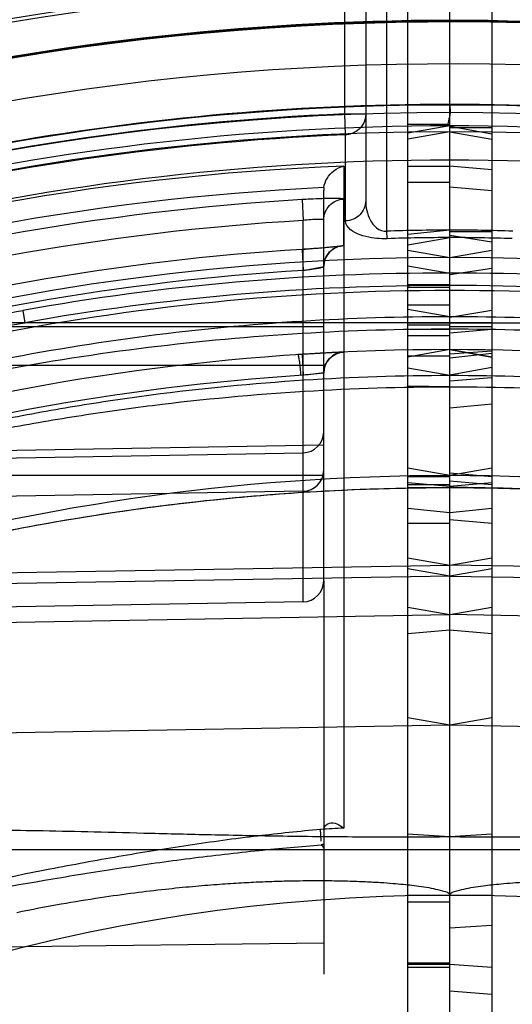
# Model space of a CAD drawing. Header units: millimetres. Extents: x 0 to 297, y 0 to 210.
# Tile 92 of 256: x 145.768 to 145.85, y 93.4756 to 93.6398. Entities that reach past the tile are written whole.
import ezdxf

# ---------------------------------------------------------------- set-up
doc = ezdxf.new("R2010")
doc.units = ezdxf.units.MM
doc.header["$LTSCALE"] = 16.335
doc.layers.get('0').update_dxf_attribs({"linetype": 'CONTINUOUS'})
for name, color, linetype in [('01_GLOBAL', 7, 'CONTINUOUS'), ('INTFCLR_1', 7, 'CONTINUOUS'), ('INTFCLR_144815', 7, 'CONTINUOUS'), ('INTFCLR_72935', 7, 'CONTINUOUS')]:
    doc.layers.add(name, color=color, linetype=linetype)

msp = doc.modelspace()

# ---------------------------------------------------------------- linework, layer by layer
at = {"color": 7, "linetype": 'Continuous'}
msp.add_circle((146.8548034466, 92.13446435), 2.66, dxfattribs=at)
at = {"color": 9, "linetype": 'Continuous'}
msp.add_arc((146.8548034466, 92.13446435), 2.6259090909, 92.9674534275, 177.0325465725, dxfattribs=at)
at = {"layer": '01_GLOBAL', "color": 7, "linetype": 'Continuous'}
msp.add_circle((146.8548034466, 92.13446435), 2.695, dxfattribs=at)
at = {"layer": 'INTFCLR_1', "color": 6, "linetype": 'Continuous'}
for p, q in [((145.8326077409, 92.6392724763), (145.8326077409, 93.828047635)), ((145.8396077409, 93.32634654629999), (145.8396077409, 93.8286600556)), ((145.8396077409, 93.622064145), (145.8326077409, 93.6208298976)), ((145.8396077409, 93.62107590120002), (145.8326077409, 93.61984395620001)), ((145.8326077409, 93.6013379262), (145.8396077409, 93.6001027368)), ((145.8396077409, 93.5637460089), (145.8326077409, 93.5649811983))]:
    msp.add_line(p, q, dxfattribs=at)
at = {"layer": 'INTFCLR_1', "color": 9, "linetype": 'Continuous'}
for p, q in [((145.8326077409, 93.6255640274), (145.8396077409, 93.6255640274)), ((145.8396077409, 93.6223051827), (145.8326077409, 93.6223051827)), ((145.8326077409, 93.6153217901), (145.8396077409, 93.6153217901)), ((145.8396077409, 93.61261530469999), (145.8326077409, 93.61261530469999)), ((145.8396077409, 93.6046816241), (145.8326077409, 93.6039410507)), ((145.8326077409, 93.6022557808), (145.8396077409, 93.6034357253)), ((145.8326077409, 93.5987392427), (145.8396077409, 93.5975158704)), ((145.8396077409, 93.59554105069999), (145.8326077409, 93.59554105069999)), ((145.8396077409, 93.5954343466), (145.8326077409, 93.5954344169)), ((145.8326077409, 93.5951927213), (145.8396077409, 93.5951927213)), ((145.8396077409, 93.59216958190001), (145.8326077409, 93.59216958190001)), ((145.8396077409, 93.5902288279), (145.8326077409, 93.59146221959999)), ((145.8326077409, 93.58924115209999), (145.976882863, 93.58924115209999)), ((145.8326077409, 93.5888721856), (145.8396077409, 93.5888721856)), ((145.8326077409, 93.588165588), (145.8396077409, 93.588152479)), ((145.8396077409, 93.5870337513), (145.8326077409, 93.5870337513)), ((145.8396077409, 93.5847464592), (145.8326077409, 93.58351217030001)), ((145.8326077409, 93.58374464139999), (145.8396077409, 93.58374464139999)), ((145.8326077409, 93.581708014), (145.8396077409, 93.5804746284)), ((145.8396077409, 93.5785584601), (145.8326077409, 93.5786656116)), ((145.8396077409, 93.5637464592), (145.8326077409, 93.564980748)), ((145.8326077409, 93.5636154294), (145.8396077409, 93.5636154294)), ((145.8396077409, 93.56189974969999), (145.8326077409, 93.56251217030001)), ((145.8396077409, 93.56220851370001), (145.8326077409, 93.56220851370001)), ((145.8326077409, 93.561806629), (145.8396077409, 93.5617472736)), ((145.8326077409, 93.5583071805), (145.8396077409, 93.5575792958)), ((145.8326077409, 93.5557899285), (145.8396077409, 93.5557899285)), ((145.8326077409, 93.55002724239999), (145.8396077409, 93.54882926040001)), ((145.8396077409, 93.5469853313), (145.8326077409, 93.54821872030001)), ((146.0237571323, 93.54570947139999), (145.8396077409, 93.54882926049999)), ((145.8396077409, 93.5469853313), (146.0205980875, 93.5438284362)), ((145.8326077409, 93.5418001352), (145.8396077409, 93.54056674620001)), ((146.0189479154, 93.537438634), (145.8396077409, 93.54056674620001)), ((145.8396077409, 93.5379565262), (145.8326077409, 93.5373441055)), ((145.8396077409, 93.5221098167), (145.8326077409, 93.52334410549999)), ((146.0141199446, 93.5190636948), (145.8396077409, 93.5221098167)), ((145.8326077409, 93.50141005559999), (146.0230607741, 93.50141005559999)), ((145.8326077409, 93.4937464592), (145.8396077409, 93.4937464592)), ((145.8326077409, 93.49264223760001), (145.8396077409, 93.49264223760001)), ((145.8396077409, 93.4824229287), (145.8326077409, 93.4824229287)), ((145.8326077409, 93.48228555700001), (145.8396077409, 93.48228555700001)), ((145.8396077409, 93.4817293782), (145.8326077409, 93.4817293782))]:
    msp.add_line(p, q, dxfattribs=at)
at = {"layer": 'INTFCLR_1', "color": 6, "linetype": 'Continuous'}
for centre, radius, start, end in [((145.8396077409, 93.1986600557), 0.4269039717, 62.6696856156, 90.00000000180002), ((145.8396077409, 93.1986600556), 0.4234040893, 62.4245665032, 90), ((145.8396077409, 93.1986600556), 0.4224162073, 270, 90.00000002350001), ((145.8396081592, 93.29192430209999), 0.3115114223, 88.08430533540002, 90.0000769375), ((145.8396077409, 93.1986600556), 0.4014439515, 270, 90.00000002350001), ((145.7637822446, 92.39564674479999), 1.1104290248, 86.0845186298, 86.4464731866)]:
    msp.add_arc(centre, radius, start, end, dxfattribs=at)
at = {"layer": 'INTFCLR_1', "color": 9, "linetype": 'Continuous'}
for centre, radius, start, end in [((145.8396092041, 93.2906574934), 0.314024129, 88.08411549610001, 90.00026696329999), ((145.8405389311, 93.1987678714), 0.3987490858, 79.8611195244, 90.13380172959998), ((145.8405717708, 93.19877929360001), 0.3966562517, 79.8609639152, 90.1392513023), ((145.8396077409, 93.1986600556), 0.3860864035, 61.9120625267, 89.9999999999), ((145.8396077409, 93.1986600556), 0.3650864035, 56.81755615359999, 90), ((145.8396077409, 93.1986600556), 0.2950858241, 22.4933176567, 89.9999999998)]:
    msp.add_arc(centre, radius, start, end, dxfattribs=at)
at = {"layer": 'INTFCLR_1', "color": 6, "linetype": 'Continuous'}
for points, knots in [([(145.8396077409, 93.6255640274), (145.8396077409, 93.6249909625), (145.8398899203, 93.6241605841), (145.8390231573, 93.62196094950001), (145.8396077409, 93.6220640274)], [0, 0, 0, 0, 0.4911984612, 1, 1, 1, 1]), ([(145.9223188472, 93.5046213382), (145.9197864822, 93.50463017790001), (145.9146939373, 93.5046051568), (145.9067281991, 93.5044776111), (145.8980970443, 93.504279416), (145.8884498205, 93.5040308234), (145.8776370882, 93.5037661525), (145.8656383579, 93.5035447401), (145.8528072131, 93.5034318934), (145.8440154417, 93.5034518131), (145.8396077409, 93.5034839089)], [0, 0, 0, 0, 0.09183865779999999, 0.1846797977, 0.2889176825, 0.4049349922, 0.5346599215, 0.6811662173, 0.8401472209, 1, 1, 1, 1]), ([(145.8396077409, 93.4937464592), (145.8396009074, 93.4942206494), (145.8410003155, 93.4945438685), (145.8422948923, 93.49490821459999), (145.8439486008, 93.4951773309), (145.8454793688, 93.49538818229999), (145.8470438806, 93.49556372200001), (145.848712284, 93.4957213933), (145.8507151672, 93.4958748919), (145.8526218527, 93.4959874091), (145.8543667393, 93.4960678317), (145.8558665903, 93.49612315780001), (145.8575140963, 93.4961683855), (145.8593253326, 93.496200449), (145.8613183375, 93.49621554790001), (145.863514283, 93.4962089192), (145.8659373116, 93.4961745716), (145.8686151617, 93.49610495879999), (145.8715802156, 93.4959905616), (145.8748700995, 93.49581927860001), (145.8785292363, 93.4955755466), (145.8826103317, 93.4952392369), (145.8871769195, 93.4947839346), (145.8923053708, 93.4941751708), (145.8980887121, 93.4933653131), (145.9046439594, 93.49229694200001), (145.9092678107, 93.491405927), (145.9117306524, 93.4909100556)], [0, 0, 0, 0, 0.0195365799, 0.0409326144, 0.0632864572, 0.08617899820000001, 0.1052165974, 0.1279894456, 0.1552589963, 0.1879480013, 0.2066737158, 0.2272153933, 0.249776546, 0.2745682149, 0.3018408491, 0.3318804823, 0.3650301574, 0.4016668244, 0.442230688, 0.4872647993, 0.5373747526, 0.5932993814, 0.6559503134, 0.7264208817, 0.8060379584, 0.8965057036, 1, 1, 1, 1])]:
    msp.add_open_spline(points, degree=3, knots=knots, dxfattribs=at)
at = {"layer": 'INTFCLR_1', "color": 9, "linetype": 'Continuous'}
for points, knots in [([(146.021540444, 93.5435863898), (146.0215659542, 93.5436860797), (146.0211585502, 93.54394478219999), (146.0206455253, 93.544380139), (146.0195705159, 93.5450366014), (146.0185211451, 93.54568097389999), (146.0175037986, 93.54627528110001), (146.0163207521, 93.5469555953), (146.0139744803, 93.5482682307), (146.0111128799, 93.54979911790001), (146.008047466, 93.5513797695), (146.0046966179, 93.5530646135), (146.0003115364, 93.5551882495), (145.9948655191, 93.5577000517), (145.9873084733, 93.5610177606), (145.9775665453, 93.5649810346), (145.967588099, 93.5686337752), (145.959435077, 93.57137723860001), (145.9511704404, 93.5739978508), (145.9428233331, 93.57640617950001), (145.9344067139, 93.5786002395), (145.9259572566, 93.5806482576), (145.9111517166, 93.5838375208), (145.8898568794, 93.5873080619), (145.86455856, 93.58971974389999), (145.8477839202, 93.5902342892), (145.8396077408, 93.5902288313)], [0, 0, 0, 0, 0.0016246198, 0.0057382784, 0.0122045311, 0.0206242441, 0.0254881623, 0.0307532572, 0.0421856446, 0.06792157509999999, 0.0819920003, 0.0966359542, 0.1271351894, 0.1589098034, 0.1913167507, 0.2574313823, 0.3249183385, 0.3590434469, 0.3932372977, 0.4617975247, 0.4961704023, 0.5305546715, 0.5990535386, 0.7352415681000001, 0.8709143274, 1, 1, 1, 1]), ([(146.0205980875, 93.5438284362), (146.0206240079, 93.54392468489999), (146.0202144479, 93.54417098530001), (146.0197095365, 93.5445850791), (146.0186382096, 93.5452098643), (146.0175959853, 93.54582299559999), (146.0165842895, 93.5463885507), (146.015407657, 93.54703612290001), (146.0130734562, 93.5482857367), (146.0102275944, 93.5497423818), (146.0071793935, 93.5512460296), (146.0038461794, 93.5528492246), (145.9994841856, 93.5548696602), (145.9940676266, 93.55725866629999), (145.9865493, 93.5604145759), (145.9768575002, 93.5641833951), (145.9669353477, 93.5676540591), (145.9588280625, 93.57026032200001), (145.9506061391, 93.5727505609), (145.9423040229, 93.57503787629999), (145.9339342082, 93.5771208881), (145.9255287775, 93.5790655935), (145.91079694, 93.5820937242), (145.8896146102, 93.5853854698), (145.8644446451, 93.58767163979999), (145.8477519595, 93.5881583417), (145.8396077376, 93.58815248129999)], [0, 0, 0, 0, 0.001587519, 0.005652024, 0.0120574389, 0.0204079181, 0.0252346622, 0.0304611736, 0.041814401, 0.0673892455, 0.0813795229, 0.09594515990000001, 0.1262963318, 0.1579363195, 0.1902248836, 0.2561524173, 0.3235168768, 0.3576041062, 0.3917751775, 0.460332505, 0.4947236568, 0.5291384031, 0.5977314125, 0.7342178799, 0.8702910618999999, 1, 1, 1, 1]), ([(145.8396077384, 93.5804746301), (145.8477600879, 93.5804692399), (145.8644551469, 93.579924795), (145.8895806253, 93.5774581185), (145.9106671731, 93.5739638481), (145.9273933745, 93.5703380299), (145.9377966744, 93.5677243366), (145.9460699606, 93.5654306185), (145.9542623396, 93.56301682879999), (145.9643452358, 93.55978358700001), (145.9761982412, 93.5555757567), (145.985840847, 93.5518289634), (145.9933249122, 93.5487425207), (145.9986882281, 93.54645155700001), (146.0030011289, 93.54455249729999), (146.0063100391, 93.54306882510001), (146.0093417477, 93.54169661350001), (146.012180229, 93.5403987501), (146.0145259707, 93.5393309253), (146.0157099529, 93.5387976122), (146.0167305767, 93.5383422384), (146.0177800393, 93.53788695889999), (146.0188934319, 93.53741972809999), (146.0194086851, 93.5372627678), (146.0198768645, 93.5371120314), (146.0198976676, 93.53719266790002)], [0, 0, 0, 0, 0.1307897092, 0.2677697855, 0.4047495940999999, 0.4734241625, 0.5423054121, 0.5768037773, 0.611155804, 0.6793183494, 0.7466483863, 0.8129134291, 0.8452601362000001, 0.876523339, 0.9064770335, 0.9208618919, 0.9347014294, 0.959863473, 0.9709448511, 0.9760316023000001, 0.9807221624, 0.9887877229, 0.9948915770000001, 0.9986639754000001, 1, 1, 1, 1]), ([(145.8396077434, 93.5785584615), (145.8477271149, 93.57855347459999), (145.8643382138, 93.5780373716), (145.8893329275, 93.5756977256), (145.9103054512, 93.5723826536), (145.9269436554, 93.56894024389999), (145.9372912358, 93.566458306), (145.9455204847, 93.5642796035), (145.9536663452, 93.5619873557), (145.963691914, 93.558916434), (145.9754800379, 93.5549179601), (145.9850719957, 93.5513559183), (145.9925168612, 93.5484210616), (145.9978511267, 93.546242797), (146.0021410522, 93.54443684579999), (146.0054323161, 93.5430258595), (146.0084476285, 93.5417209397), (146.0112710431, 93.54048661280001), (146.0136041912, 93.53947109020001), (146.0147818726, 93.5389640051), (146.0157970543, 93.5385307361), (146.0168420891, 93.53809884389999), (146.0179477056, 93.5376513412), (146.0184642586, 93.537508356), (146.0189261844, 93.5373586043), (146.0189479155, 93.537438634)], [0, 0, 0, 0, 0.131349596, 0.2686565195, 0.4058580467, 0.4745887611, 0.5434829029, 0.5779698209, 0.612297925, 0.6803743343, 0.7475662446, 0.8136422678, 0.8458776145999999, 0.8770217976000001, 0.9068518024, 0.9211743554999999, 0.9349525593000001, 0.9600013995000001, 0.9710336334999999, 0.9760984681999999, 0.9807694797, 0.9888041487, 0.994889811, 0.9986584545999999, 1, 1, 1, 1]), ([(146.0141199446, 93.5190636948), (146.0131143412, 93.5195909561), (146.0115936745, 93.52037930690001), (146.0094792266, 93.5214568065), (146.0070351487, 93.5226867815), (146.0043589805, 93.5240041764), (146.0014862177, 93.52538476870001), (145.9983225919, 93.52687848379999), (145.9950386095, 93.5283855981), (145.9916530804, 93.5298938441), (145.9881303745, 93.53143085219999), (145.9817859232, 93.534110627), (145.9724771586, 93.53778206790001), (145.9629406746, 93.5411898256), (145.9551338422, 93.5437641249), (145.9471978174, 93.54623556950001), (145.937163, 93.5490874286), (145.9249929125, 93.5521113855), (145.9086661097, 93.5555950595), (145.8881203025, 93.5589222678), (145.8637023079, 93.5612451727), (145.8475074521, 93.56174774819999), (145.8396077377, 93.561747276)], [0, 0, 0, 0, 0.0187784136, 0.0283277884, 0.0392482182, 0.0640293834, 0.0776580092, 0.09196060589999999, 0.1218891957, 0.1374137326, 0.153256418, 0.1854526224, 0.251312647, 0.3187201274, 0.3529062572, 0.3872583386, 0.456181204, 0.5254040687, 0.5946131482, 0.7322372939, 0.8693511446, 1, 1, 1, 1]), ([(145.8396077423, 93.5617472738), (145.8449635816, 93.5617431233), (145.8559204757, 93.56151832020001), (145.8724326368, 93.5604554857), (145.8891064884, 93.5586416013), (145.9056736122, 93.5560980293), (145.9221308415, 93.5528166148), (145.9343713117, 93.5498133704), (145.9424756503, 93.5475668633), (145.9478450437, 93.54601714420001), (145.9544888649, 93.543984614), (145.9623566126, 93.5413848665), (145.9675430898, 93.5395485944), (145.9701091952, 93.5385927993)], [0, 0, 0, 0, 0.1206088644, 0.2467093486, 0.3724880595, 0.4981837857, 0.6240325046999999, 0.7502704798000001, 0.7818918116, 0.8134145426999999, 0.8761180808, 0.9383352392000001, 1, 1, 1, 1])]:
    msp.add_open_spline(points, degree=3, knots=knots, dxfattribs=at)
at = {"layer": 'INTFCLR_144815', "color": 6, "linetype": 'Continuous'}
for radius in [0.4466793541, 0.4256665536]:
    msp.add_circle((145.8396077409, 93.1986600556), radius, dxfattribs=at)
for radius, start, end in [(0.6157754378, 313.9937911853, 154.5150993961), (0.5947754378, 312.9543589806, 154.5144414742), (0.5903864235, 71.6563998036, 156.0440844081), (0.5808960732, 70.9981667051, 162.0018332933), (0.4627266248, 45.0000000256, 314.9999999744), (0.4618985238, 44.999999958, 315.000000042), (0.461229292, 44.99999997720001, 315.0000000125), (0.4472794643, 47.86578076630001, 312.1342192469), (0.4408857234, 45.72777364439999, 314.2722263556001), (0.4268887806, 45.6663486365, 314.3336513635), (0.4177015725, 75.8961331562, 104.1038668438), (0.3959554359, 78.52282503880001, 101.4771749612)]:
    msp.add_arc((145.8396077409, 93.1986600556), radius, start, end, dxfattribs=at)
at = {"layer": 'INTFCLR_144815', "color": 9, "linetype": 'Continuous'}
for centre, radius, start, end in [((145.8396077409, 93.1986600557), 0.6114469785, 71.617857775, 156.0236179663), ((145.8396077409, 93.1986600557), 0.6044472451, 71.6178577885, 156.0236179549), ((145.8396077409, 93.1986600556), 0.5785048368, 70.768222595, 162.2317774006), ((145.8396077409, 93.1986600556), 0.4540564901, 52.5411294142, 307.4588705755), ((145.8396077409, 93.1986600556), 0.44073522, 45.7280221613, 314.2719778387), ((145.8396077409, 93.1986600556), 0.4410000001, 76.6554352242, 103.3445648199), ((145.8396077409, 93.1986600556), 0.4337362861, 45.73034182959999, 314.2696581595), ((145.8396077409, 93.1986600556), 0.4270000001, 79.3673701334, 100.6326298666)]:
    msp.add_arc(centre, radius, start, end, dxfattribs=at)
at = {"layer": 'INTFCLR_72935', "color": 6, "linetype": 'Continuous'}
for p, q in [((145.8396077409, 92.6316600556), (145.8396077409, 93.8286600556)), ((145.8466077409, 93.828047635), (145.8466077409, 92.6392724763)), ((145.8396077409, 93.6220205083), (145.8466077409, 93.6207637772)), ((145.8396077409, 93.6210775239), (145.8466077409, 93.6198423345)), ((145.8186383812, 93.611763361), (145.8186077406, 93.61129360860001)), ((145.8186077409, 93.60636925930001), (145.8186077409, 93.6112936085)), ((145.8466077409, 93.60269848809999), (145.8396077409, 93.6037622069)), ((145.8396077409, 93.600104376), (145.8466077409, 93.6013362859)), ((145.8396077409, 93.5972676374), (145.8466077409, 93.59834120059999)), ((145.8396077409, 93.5901517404), (145.8466077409, 93.59133977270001)), ((145.8396077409, 93.58474690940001), (145.8466077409, 93.5835117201)), ((145.8466077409, 93.58451815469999), (145.8396077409, 93.5839855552)), ((145.8396077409, 93.5805528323), (145.8466077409, 93.5818340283)), ((145.8186077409, 93.5808460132), (145.8151688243, 93.5804690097)), ((145.8186077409, 93.54618589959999), (145.8186077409, 93.48060538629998))]:
    msp.add_line(p, q, dxfattribs=at)
at = {"layer": 'INTFCLR_72935', "color": 9, "linetype": 'Continuous'}
for p, q in [((145.8291077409, 93.6045003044), (145.8291077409, 93.73186038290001)), ((145.8221077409, 93.6240548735), (145.8221077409, 93.72019288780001)), ((145.8256077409, 93.72019288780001), (145.8256077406, 93.60957829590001)), ((145.822251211, 93.6205673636), (145.8221077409, 93.6240548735)), ((145.8221077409, 93.6240548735), (145.8256077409, 93.6240548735)), ((145.8466077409, 93.62176395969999), (145.8396077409, 93.62176395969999)), ((145.8222512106, 93.6062094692), (145.8222512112, 93.6205673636)), ((145.8219618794, 93.6153557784), (145.8219618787, 93.504969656)), ((145.8396077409, 93.6153996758), (145.8466077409, 93.61478948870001)), ((145.8396077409, 93.6118968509), (145.8466077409, 93.6112917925)), ((145.815021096, 93.60977533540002), (145.8151688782, 93.60628375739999)), ((145.8219548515, 93.6020956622), (145.8219577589, 93.6098634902)), ((145.8186077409, 93.54618589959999), (145.8186077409, 93.60636925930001)), ((145.8151688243, 93.54268643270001), (145.8151688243, 93.60628375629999)), ((145.8291938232, 93.6032557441), (145.8291077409, 93.6045003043)), ((145.8466077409, 93.604375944), (145.8396077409, 93.604375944)), ((145.8150167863, 93.6014643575), (145.8151688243, 93.59797340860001)), ((145.76848285, 93.5912900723), (145.7688173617, 93.58924115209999)), ((145.8466077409, 93.58924115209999), (145.7023326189, 93.58924115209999)), ((145.718065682, 93.5885916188), (145.8186077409, 93.5885916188)), ((145.8396077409, 93.5885916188), (145.8466077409, 93.5885916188)), ((145.8396077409, 93.58754215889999), (145.8466077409, 93.58818349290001)), ((145.8466077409, 93.58351217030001), (145.8396077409, 93.5847464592)), ((145.8466077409, 93.58410713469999), (145.8396077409, 93.58334927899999)), ((145.7258998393, 93.5821730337), (145.8186077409, 93.5821730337)), ((145.8466077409, 93.58005318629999), (145.8396077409, 93.579470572)), ((145.8396077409, 93.5750192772), (145.8466077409, 93.57571638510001)), ((145.6505565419, 93.56601181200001), (145.8186077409, 93.5688588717)), ((145.6536446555, 93.5647295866), (145.8151688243, 93.56754694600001)), ((145.8186077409, 93.5637464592), (145.7251601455, 93.5637464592)), ((145.8466077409, 93.564980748), (145.8396077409, 93.5637464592)), ((145.8396077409, 93.5642098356), (145.8466077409, 93.5636154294)), ((145.8466077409, 93.56220851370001), (145.8396077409, 93.56282048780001)), ((145.8466077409, 93.56251217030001), (145.8396077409, 93.56189974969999)), ((145.8151688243, 93.5611283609), (145.6552551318, 93.55833909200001)), ((145.8396077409, 93.5575792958), (145.8466077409, 93.5583071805)), ((145.8396077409, 93.5564019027), (145.8466077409, 93.5557899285)), ((145.8396077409, 93.54882926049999), (145.8466077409, 93.5500272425)), ((145.6554583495, 93.54570947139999), (145.8396077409, 93.54882926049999)), ((145.8466077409, 93.54821872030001), (145.8396077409, 93.5469853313)), ((145.8396077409, 93.5469853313), (145.6586173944, 93.5438284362)), ((145.8151688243, 93.54268643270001), (145.6599595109, 93.539977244)), ((145.8396077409, 93.54056674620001), (145.8466077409, 93.5418001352)), ((145.6602675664, 93.537438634), (145.8396077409, 93.54056674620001)), ((145.8466077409, 93.5373441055), (145.8396077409, 93.5379565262)), ((145.8466077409, 93.52334410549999), (145.8396077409, 93.5221098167)), ((145.8396077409, 93.5221098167), (145.6650955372, 93.5190636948)), ((145.8180441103, 93.50482700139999), (145.8181564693, 93.5027950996)), ((145.6561547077, 93.50141005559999), (145.8466077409, 93.50141005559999)), ((145.8182046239, 93.50218777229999), (145.8182568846, 93.5021126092)), ((145.8396077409, 93.4937464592), (145.8466077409, 93.4937464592)), ((145.8466077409, 93.48873675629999), (145.8396077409, 93.48829394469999)), ((145.8186077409, 93.4857963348), (145.6505565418, 93.48358807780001)), ((145.8466077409, 93.4817293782), (145.8396077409, 93.4821904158)), ((145.8466077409, 93.4772065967), (145.8396077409, 93.4777725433))]:
    msp.add_line(p, q, dxfattribs=at)
at = {"layer": 'INTFCLR_72935', "color": 7, "linetype": 'Continuous'}
for p, q in [((145.8150167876, 93.60146435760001), (145.8219548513, 93.6020956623)), ((145.8151688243, 93.59797340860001), (145.8186077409, 93.5986015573)), ((145.8219806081, 93.5843438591), (145.8150068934, 93.5839618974)), ((145.8219806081, 93.5843438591), (145.8150068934, 93.5839618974)), ((145.8150068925, 93.5839618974), (145.8151688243, 93.5804690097)), ((145.8186077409, 93.5808460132), (145.8148317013, 93.580426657))]:
    msp.add_line(p, q, dxfattribs=at)
at = {"layer": 'INTFCLR_72935', "color": 6, "linetype": 'Continuous'}
msp.add_lwpolyline([(145.8186077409, 93.50160538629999), (145.8186062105, 93.50163944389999), (145.8186014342, 93.5016736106), (145.8185934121, 93.5017078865), (145.8185821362, 93.5017423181), (145.8185676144, 93.50177685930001), (145.8185498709, 93.5018113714), (145.8185288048, 93.5018458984), (145.818504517, 93.5018803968), (145.8184773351, 93.5019145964), (145.8184472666, 93.50194842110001), (145.818414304, 93.5019819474), (145.8183787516, 93.50201513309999), (145.818340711, 93.5020479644), (145.8183000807, 93.50208045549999), (145.8182568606, 93.50211260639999)], dxfattribs=at)
for centre, radius, start, end in [((145.8396077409, 93.1986600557), 0.4269039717, 89.9999999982, 117.3303143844), ((145.8396077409, 93.1986600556), 0.4234040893, 89.99999999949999, 117.5754435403), ((145.8396077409, 93.1986600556), 0.4224162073, 90, 270.0000000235), ((145.8393359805, 93.1986568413), 0.411836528, 93.3847160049, 107.2678979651), ((145.8396067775, 93.2919611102), 0.3114687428, 89.99982274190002, 91.9158569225), ((145.8396077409, 93.1986600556), 0.4014439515, 90, 270.0000000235), ((145.9160535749, 92.3861426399), 1.1199533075, 93.55506522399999, 93.91394164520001)]:
    msp.add_arc(centre, radius, start, end, dxfattribs=at)
at = {"layer": 'INTFCLR_72935', "color": 9, "linetype": 'Continuous'}
for centre, radius, start, end in [((145.8396077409, 93.1986600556), 0.4257546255, 92.3557200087, 117.4102795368), ((145.8396077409, 93.1986600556), 0.4222641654, 92.3557200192, 117.6561578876), ((145.8383283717, 93.19877970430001), 0.4168974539, 92.24988654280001, 109.1963144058), ((145.8382778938, 93.1987786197), 0.4134514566, 92.72265279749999, 109.1963140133), ((145.8392698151, 93.1986847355), 0.4083111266, 93.38391173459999, 107.2680685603), ((145.8396068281, 93.2906288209), 0.3140470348, 89.99983345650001, 91.91584518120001), ((145.8398745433, 93.1986598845), 0.4035707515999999, 93.5313428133, 106.5425042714), ((145.8398139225, 93.1986572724), 0.4000759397, 93.53171623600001, 106.5427789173), ((145.8386765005, 93.198768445), 0.3987485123, 89.8661908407, 100.138887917), ((145.838643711, 93.19877929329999), 0.3966562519, 89.8607487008, 100.1390360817), ((145.8396077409, 93.1986600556), 0.3860864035, 89.99999997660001, 119.1788213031), ((145.8221077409, 93.5808460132), 0.0035, 92.6216982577, 179.9999999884), ((145.8395471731, 93.19865728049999), 0.3825892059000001, 93.65332684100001, 107.396429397), ((145.8151091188, 93.5710451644), 0.0034986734, 270.9777957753, 359.9786651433), ((145.8396077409, 93.1986600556), 0.3650864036, 89.99999997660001, 123.1824438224), ((145.8151091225, 93.56462657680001), 0.0034986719, 270.9777350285, 359.9787067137), ((145.8151077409, 93.54618589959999), 0.0035, 271.0000002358, 359.9999999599), ((145.8396077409, 93.1986600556), 0.3068174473, 93.29704716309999, 94.02708340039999), ((145.8396077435, 93.1986600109), 0.3042813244, 93.95760211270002, 94.03408656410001), ((145.8396077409, 93.1986600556), 0.2950857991, 90.00000000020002, 157.5066823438)]:
    msp.add_arc(centre, radius, start, end, dxfattribs=at)
at = {"layer": 'INTFCLR_72935', "color": 7, "linetype": 'Continuous'}
for centre, radius, start, end in [((145.8221062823, 93.5986002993), 0.0034985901, 92.4806941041, 179.979398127), ((145.8403732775, 93.184106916), 0.400659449, 92.6358636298, 93.72741284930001), ((145.8279275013, 93.4799609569), 0.1013146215, 95.27800320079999, 97.23453746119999)]:
    msp.add_arc(centre, radius, start, end, dxfattribs=at)
at = {"layer": 'INTFCLR_72935', "color": 9, "linetype": 'Continuous'}
for points, knots in [([(145.8256077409, 93.6240548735), (145.8256077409, 93.6235042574), (145.8253443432, 93.62242937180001), (145.8241838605, 93.6210409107), (145.8229551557, 93.62059616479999), (145.822251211, 93.6205673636)], [0, 0, 0, 0, 0.3125408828, 0.6000923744, 1, 1, 1, 1]), ([(145.8219577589, 93.6098634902), (145.8219577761, 93.6099102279), (145.8216874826, 93.6099044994), (145.8213835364, 93.60996138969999), (145.8207042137, 93.60995746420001), (145.8199661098, 93.6099628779), (145.8191285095, 93.6099477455), (145.8179457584, 93.6099169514), (145.8165643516, 93.609860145), (145.8154731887, 93.6098020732), (145.815021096, 93.60977533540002)], [0, 0, 0, 0, 0.0201750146, 0.0770705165, 0.1687724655, 0.2929864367, 0.4036357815, 0.5282388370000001, 0.8045064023, 1, 1, 1, 1]), ([(145.8186077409, 93.60636925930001), (145.8186077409, 93.6072384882), (145.8193131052, 93.60904579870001), (145.8210888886, 93.6098262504), (145.8219577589, 93.6098634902)], [0, 0, 0, 0, 0.4998737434, 1, 1, 1, 1]), ([(145.8256077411, 93.60957829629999), (145.8256077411, 93.6087349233), (145.8248716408, 93.6069655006), (145.8231160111, 93.60624364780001), (145.822251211, 93.60620946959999)], [0, 0, 0, 0, 0.4935329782, 1, 1, 1, 1]), ([(145.8256077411, 93.60957829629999), (145.8256077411, 93.6090298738), (145.8257245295, 93.60792039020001), (145.8262874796, 93.6063287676), (145.8273231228, 93.6049137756), (145.8285208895, 93.60445890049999), (145.8291077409, 93.6045003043)], [0, 0, 0, 0, 0.2425537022, 0.4886489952, 0.7398049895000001, 1, 1, 1, 1]), ([(145.8186077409, 93.60636925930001), (145.818607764, 93.60646012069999), (145.8180860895, 93.6064286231), (145.8175373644, 93.60649501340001), (145.8163943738, 93.6064051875), (145.8156075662, 93.6063357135), (145.8151688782, 93.60628375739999)], [0, 0, 0, 0, 0.0788249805, 0.2939742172, 0.616765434, 1, 1, 1, 1]), ([(145.8291938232, 93.6032557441), (145.8288909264, 93.6032456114), (145.8280257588, 93.60324219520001), (145.8264719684, 93.60339025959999), (145.8243056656, 93.60387196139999), (145.8222512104, 93.60509788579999), (145.822251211, 93.60620946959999)], [0, 0, 0, 0, 0.1145252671, 0.327690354, 0.579945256, 1, 1, 1, 1]), ([(145.6545291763, 93.54548142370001), (145.6545291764, 93.54592062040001), (145.655050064, 93.5469678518), (145.6563434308, 93.54843128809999), (145.6582627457, 93.5501387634), (145.660674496, 93.5519734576), (145.6634482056, 93.55387483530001), (145.6675693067, 93.5564785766), (145.6719653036, 93.55899159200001), (145.6765716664, 93.56143656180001), (145.6814227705, 93.56389051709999), (145.6876741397, 93.5668439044), (145.6953582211, 93.57018278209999), (145.7058063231, 93.574368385), (145.7190971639, 93.5790791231), (145.7353186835, 93.5839428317), (145.7517881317, 93.5880501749), (145.7628967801, 93.5902911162), (145.76848285, 93.5912900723)], [0, 0, 0, 0, 0.0105762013, 0.0264755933, 0.0474618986, 0.0721050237, 0.09948727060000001, 0.1283920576, 0.1894824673, 0.2213568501, 0.2539711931, 0.3203882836, 0.3878155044, 0.4556932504, 0.5913945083, 0.7272133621, 0.8633490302, 1, 1, 1, 1]), ([(145.8396077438, 93.59022883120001), (145.8313703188, 93.5902343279), (145.8145085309, 93.5897131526), (145.7891395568, 93.5872801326), (145.7678593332, 93.5837984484), (145.7509919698, 93.58015669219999), (145.7405048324, 93.577516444), (145.7321579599, 93.5751844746), (145.723872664, 93.5727141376), (145.7136673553, 93.56937972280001), (145.7016791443, 93.5649925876), (145.692881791, 93.56141485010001), (145.6871366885, 93.5589235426), (145.683422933, 93.5572723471), (145.6789290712, 93.5551998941), (145.6745649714, 93.55308719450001), (145.6712205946, 93.55140653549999), (145.6681459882, 93.5498220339), (145.665272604, 93.54828553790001), (145.6629174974, 93.54696848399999), (145.6617307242, 93.54628633), (145.6607080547, 93.5456891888), (145.6596532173, 93.54504167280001), (145.6585733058, 93.54438260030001), (145.6580585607, 93.5439457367), (145.6576494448, 93.543686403), (145.6576750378, 93.5435863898)], [0, 0, 0, 0, 0.1300529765, 0.2661331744, 0.402088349, 0.470213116, 0.5385310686, 0.5727885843, 0.6070347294, 0.6750245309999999, 0.7422550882, 0.8085420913, 0.8249272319, 0.8411193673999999, 0.8727084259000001, 0.9030533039, 0.9176641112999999, 0.9318012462, 0.9576606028, 0.9691087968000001, 0.9743905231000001, 0.9792876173, 0.987752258, 0.9942421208, 0.9983701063, 1, 1, 1, 1]), ([(145.6554583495, 93.54570947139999), (145.6554569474, 93.54612923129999), (145.6559847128, 93.5471320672), (145.6572671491, 93.5485180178), (145.6591769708, 93.5501408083), (145.6615747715, 93.5518842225), (145.6643327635, 93.5536932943), (145.6684348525, 93.556169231), (145.6728069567, 93.5585587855), (145.6773868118, 93.5608835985), (145.6822145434, 93.5632161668), (145.6884334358, 93.5660271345), (145.6960780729, 93.5691979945), (145.7064741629, 93.5731796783), (145.7196994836, 93.5776542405), (145.7358344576, 93.5822723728), (145.7522160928, 93.58617416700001), (145.763264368, 93.58828304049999), (145.7688173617, 93.58924115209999)], [0, 0, 0, 0, 0.0102308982, 0.0258195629, 0.0465372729, 0.0709489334, 0.09813150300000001, 0.1268757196, 0.1877218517, 0.2195079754, 0.2520561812, 0.3183951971, 0.3858144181, 0.4537427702, 0.5897004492, 0.725948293, 0.8626566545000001, 1, 1, 1, 1]), ([(145.83960774, 93.58815248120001), (145.8314026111, 93.5881583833), (145.8146233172, 93.5876654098), (145.7893830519, 93.5853590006), (145.7682151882, 93.5820566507), (145.7514343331, 93.5785993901), (145.74100199, 93.5760922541), (145.7326984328, 93.57387709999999), (145.7244594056, 93.57153103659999), (145.7143114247, 93.56836380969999), (145.7023880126, 93.5641943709), (145.6936348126, 93.560791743), (145.6879183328, 93.5584216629), (145.6842251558, 93.5568515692), (145.6797562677, 93.5548807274), (145.6754151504, 93.5528707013), (145.6720883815, 93.5512714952), (145.669031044, 93.54976419), (145.6661734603, 93.5483022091), (145.6638304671, 93.5470483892), (145.6626501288, 93.5463990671), (145.6616331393, 93.54583081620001), (145.6605854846, 93.5452146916), (145.6595092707, 93.54458742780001), (145.6590026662, 93.5441718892), (145.6585913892, 93.5439249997), (145.6586173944, 93.5438284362)], [0, 0, 0, 0, 0.1306793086, 0.2671604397, 0.403412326, 0.4716301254, 0.5399963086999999, 0.5742589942, 0.6084966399, 0.6764261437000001, 0.7435348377, 0.8096344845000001, 0.8259621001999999, 0.8420927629, 0.8735480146, 0.9037457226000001, 0.9182784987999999, 0.9323352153, 0.9580328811, 0.9694018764, 0.9746449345, 0.9795046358, 0.9878997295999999, 0.9943285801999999, 0.9984072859, 1, 1, 1, 1]), ([(145.6593178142, 93.53719266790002), (145.6593390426, 93.53711124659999), (145.6598072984, 93.53726384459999), (145.6603213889, 93.5374189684), (145.6614295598, 93.53788477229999), (145.6624728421, 93.5383369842), (145.6634857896, 93.5387887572), (145.6646637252, 93.5393191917), (145.6670006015, 93.5403830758), (145.6706363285, 93.5420452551), (145.6744955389, 93.543785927), (145.6778048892, 93.5452528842), (145.6813145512, 93.54678764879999), (145.6849082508, 93.5483231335), (145.6885755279, 93.5498498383), (145.6942523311, 93.55216935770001), (145.7029439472, 93.55554827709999), (145.7147887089, 93.5597561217), (145.7248813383, 93.5629949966), (145.7330828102, 93.5654127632), (145.7413645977, 93.5677100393), (145.7497106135, 93.5698082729), (145.7581143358, 93.5717023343), (145.7665503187, 93.5734577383), (145.7771242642, 93.5753859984), (145.7940604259, 93.57789641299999), (145.8148860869, 93.5799309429), (145.8315139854, 93.5804692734), (145.8396077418, 93.58047462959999)], [0, 0, 0, 0, 0.0013498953, 0.0051103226, 0.011170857, 0.0192165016, 0.0238563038, 0.0288785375, 0.0399669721, 0.0650301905, 0.0930244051, 0.107881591, 0.1231042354, 0.1544772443, 0.170575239, 0.1868319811, 0.2528580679, 0.3201569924, 0.3884612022, 0.4228751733, 0.4573249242, 0.5263368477, 0.5609064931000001, 0.5955213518, 0.6645677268, 0.7333045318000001, 0.8701530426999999, 1, 1, 1, 1]), ([(145.6603518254, 93.5374076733), (145.6607284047, 93.5374143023), (145.6618150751, 93.5379185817), (145.6634338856, 93.5385209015), (145.6653237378, 93.5393499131), (145.6679094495, 93.5404687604), (145.6715265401, 93.5420539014), (145.6753650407, 93.54370799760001), (145.6786561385, 93.5451029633), (145.6821469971, 93.5465623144), (145.6857210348, 93.5480223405), (145.6893680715, 93.54947360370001), (145.6950154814, 93.551679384), (145.7036623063, 93.5548919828), (145.7154421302, 93.55889056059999), (145.725477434, 93.5619666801), (145.7336323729, 93.56426286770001), (145.7418701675, 93.5664451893), (145.750170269, 93.5684372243), (145.7585264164, 93.5702349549), (145.766917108, 93.5719015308), (145.7774339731, 93.5737313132), (145.7942793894, 93.5761134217), (145.8150022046, 93.5780436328), (145.8315466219, 93.5785539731), (145.8396077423, 93.5785589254)], [0, 0, 0, 0, 0.0060956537, 0.0187161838, 0.0283459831, 0.0393847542, 0.06435367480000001, 0.0922380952, 0.1070379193, 0.1222039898, 0.1534738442, 0.1695201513, 0.1857302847, 0.2515979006, 0.3187891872, 0.3870365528, 0.4214437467, 0.4558992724, 0.5249549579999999, 0.5595635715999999, 0.5942281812, 0.663401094, 0.7322967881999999, 0.8695355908, 1, 1, 1, 1]), ([(145.6650955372, 93.5190636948), (145.6661011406, 93.5195909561), (145.6676218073, 93.52037930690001), (145.6697362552, 93.5214568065), (145.6721803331, 93.5226867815), (145.6748565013, 93.5240041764), (145.6777292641, 93.52538476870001), (145.68089289, 93.52687848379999), (145.6841768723, 93.5283855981), (145.6875624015, 93.5298938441), (145.6910851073, 93.53143085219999), (145.6974295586, 93.534110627), (145.7067383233, 93.53778206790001), (145.7162748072, 93.5411898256), (145.7240816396, 93.5437641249), (145.7320176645, 93.54623556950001), (145.7420524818, 93.5490874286), (145.7542225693, 93.5521113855), (145.7705493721, 93.5555950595), (145.7910951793, 93.5589222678), (145.815513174, 93.5612451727), (145.8317080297, 93.56174774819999), (145.8396077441, 93.561747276)], [0, 0, 0, 0, 0.0187784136, 0.0283277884, 0.0392482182, 0.0640293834, 0.0776580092, 0.09196060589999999, 0.1218891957, 0.1374137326, 0.153256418, 0.1854526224, 0.251312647, 0.3187201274, 0.3529062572, 0.3872583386, 0.456181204, 0.5254040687, 0.5946131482, 0.7322372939, 0.8693511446, 1, 1, 1, 1]), ([(145.7091062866, 93.5385927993), (145.7116764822, 93.5395499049), (145.7155669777, 93.5409303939), (145.720801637, 93.5426822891), (145.7287631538, 93.5452754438), (145.7381670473, 93.5480446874), (145.7490402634, 93.55082922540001), (145.7599847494, 93.5534059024), (145.7737443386, 93.5561331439), (145.7903355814, 93.5586724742), (145.8069797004, 93.56047059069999), (145.823410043, 93.5615218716), (145.8342952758, 93.56174253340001), (145.8396077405, 93.5617472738)], [0, 0, 0, 0, 0.0617613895, 0.09294716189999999, 0.1243056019, 0.2503181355, 0.3136033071, 0.3770490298, 0.5034991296, 0.6293644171, 0.7549040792, 0.8803678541, 1, 1, 1, 1]), ([(145.8180605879, 93.5047199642), (145.8145810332, 93.5044100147), (145.8091634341, 93.50384083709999), (145.8018239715, 93.50290719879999), (145.7940992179, 93.50181078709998), (145.784486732, 93.5002509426), (145.7692082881, 93.4974273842), (145.7502760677, 93.4934132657), (145.7314764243, 93.48905728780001), (145.7165094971, 93.4855808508), (145.7071899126, 93.4834707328), (145.6997568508, 93.4818660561), (145.6942227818, 93.480725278), (145.6887312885, 93.47966438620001), (145.6832960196, 93.4787070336), (145.6779367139, 93.47788314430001), (145.6726773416, 93.4772309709), (145.668361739, 93.47686937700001), (145.6649778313, 93.4767329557), (145.6617384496, 93.47671916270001), (145.6585953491, 93.4769057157), (145.6556239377, 93.4774225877), (145.6536032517, 93.47799468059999), (145.6518016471, 93.4788067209), (145.650297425, 93.4799354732), (145.6492575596, 93.48147403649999), (145.649042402, 93.4826946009), (145.6490424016, 93.483306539)], [0, 0, 0, 0, 0.0599817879, 0.09351607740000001, 0.1270336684, 0.1939436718, 0.2607067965, 0.3937962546, 0.5261953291, 0.5920547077, 0.6576256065, 0.6902635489, 0.72262195, 0.7546436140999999, 0.7862946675, 0.8173786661, 0.847735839, 0.8772760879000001, 0.891707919, 0.9058722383, 0.9328996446, 0.9456200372, 0.9575965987, 0.9688701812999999, 0.9793818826, 0.9894927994, 1, 1, 1, 1]), ([(145.8182568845, 93.50211260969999), (145.8147809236, 93.5018481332), (145.8093830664, 93.5013623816), (145.8020766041, 93.5005638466), (145.7944175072, 93.4996287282), (145.7848864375, 93.49829613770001), (145.7697386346, 93.49587873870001), (145.7509627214, 93.4924304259), (145.7323093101, 93.48867037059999), (145.7174637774, 93.48566056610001), (145.7082211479, 93.48382968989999), (145.7008504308, 93.4824347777), (145.695361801, 93.48144147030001), (145.6899153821, 93.4805161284), (145.684524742, 93.4796793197), (145.6792095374, 93.4789570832), (145.6739936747, 93.47838271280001), (145.6696078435, 93.47805295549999), (145.6669628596, 93.4779583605), (145.6660219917, 93.4779420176)], [0, 0, 0, 0, 0.06778998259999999, 0.1053769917, 0.1429270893, 0.2178334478, 0.292508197, 0.4412092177, 0.5890186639, 0.6625428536, 0.7357739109, 0.7722438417, 0.8084191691, 0.8442397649, 0.8796715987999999, 0.9144981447, 0.9485422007, 0.9817008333, 1, 1, 1, 1])]:
    msp.add_open_spline(points, degree=3, knots=knots, dxfattribs=at)
at = {"layer": 'INTFCLR_72935', "color": 6, "linetype": 'Continuous'}
for points, knots in [([(145.8186383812, 93.611763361), (145.8187091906, 93.6123036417), (145.8190995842, 93.6133747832), (145.8202584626, 93.6146901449), (145.8213585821, 93.6152278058), (145.8219618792, 93.6153557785)], [0, 0, 0, 0, 0.3166445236, 0.6416207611, 1, 1, 1, 1]), ([(145.8396077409, 93.5034839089), (145.8350475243, 93.5034507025), (145.8260317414, 93.503431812), (145.8129986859, 93.50355280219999), (145.8009792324, 93.50377951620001), (145.7902470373, 93.50404432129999), (145.7806988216, 93.50428981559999), (145.7721864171, 93.50448339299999), (145.7643641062, 93.5046063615), (145.759374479, 93.5046299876), (145.7568966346, 93.5046213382)], [0, 0, 0, 0, 0.165384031, 0.3269568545, 0.4726645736, 0.6013515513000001, 0.716285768, 0.8190523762, 0.9101385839, 1, 1, 1, 1]), ([(145.8186077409, 93.5047373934), (145.8186077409, 93.5052110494), (145.8199453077, 93.50640463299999), (145.8212485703, 93.5054213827), (145.8219618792, 93.504969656)], [0, 0, 0, 0, 0.3593829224, 1, 1, 1, 1]), ([(145.7674848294, 93.4909100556), (145.7699497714, 93.49140633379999), (145.7745771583, 93.4922979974), (145.7811369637, 93.4933668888), (145.7869233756, 93.4941769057), (145.7920538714, 93.49478562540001), (145.7966216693, 93.49524076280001), (145.8007034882, 93.4955768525), (145.8043629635, 93.4958203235), (145.807653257, 93.4959913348), (145.8106182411, 93.49610544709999), (145.8132956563, 93.4961748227), (145.8157179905, 93.4962090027), (145.8179134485, 93.49621550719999), (145.8199060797, 93.4962002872), (145.8217164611, 93.4961680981), (145.8233627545, 93.49612276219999), (145.8248613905, 93.49606733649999), (145.8266053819, 93.49598677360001), (145.8285118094, 93.49587404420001), (145.8305151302, 93.4957202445), (145.8321846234, 93.49556219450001), (145.8337498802, 93.4953862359), (145.8352794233, 93.49517513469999), (145.8369292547, 93.49490602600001), (145.8382202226, 93.4945423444), (145.8396142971, 93.49421939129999), (145.8396077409, 93.4937464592)], [0, 0, 0, 0, 0.1035824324, 0.1941100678, 0.2737678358, 0.3442639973, 0.4069320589, 0.4628628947, 0.5129784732, 0.5580139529, 0.5985870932, 0.6352097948, 0.6683460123, 0.6983843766, 0.7256516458, 0.7504345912, 0.7729747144, 0.7934963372, 0.8122132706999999, 0.8448945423, 0.8721705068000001, 0.8949635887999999, 0.9140207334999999, 0.9369057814, 0.9591980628, 0.9805154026, 1, 1, 1, 1])]:
    msp.add_open_spline(points, degree=3, knots=knots, dxfattribs=at)
at = {"layer": 'INTFCLR_72935', "color": 7, "linetype": 'Continuous'}
for points, knots in [([(145.8219878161, 93.60212296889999), (145.8221701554, 93.6020594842), (145.820678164, 93.6018795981), (145.8199308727, 93.60181136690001), (145.8174450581, 93.60161644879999), (145.8159054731, 93.6015191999), (145.8150167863, 93.6014643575)], [0, 0, 0, 0, 0.0826044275, 0.2974744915, 0.6190644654, 1, 1, 1, 1]), ([(145.8186240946, 93.5986289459), (145.8186276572, 93.5994975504), (145.8193435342, 93.6013009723), (145.8211169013, 93.6020817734), (145.8219878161, 93.60212296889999)], [0, 0, 0, 0, 0.4990586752, 1, 1, 1, 1]), ([(145.8151688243, 93.59797340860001), (145.8153934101, 93.5980014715), (145.8162586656, 93.59810858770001), (145.8175443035, 93.59831397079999), (145.8181668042, 93.5984180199), (145.8186934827, 93.5985795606), (145.8186240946, 93.5986289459)], [0, 0, 0, 0, 0.1919668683, 0.7603071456, 0.9277633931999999, 1, 1, 1, 1]), ([(145.8148317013, 93.580426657), (145.8148175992, 93.58063913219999), (145.8147748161, 93.5812306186), (145.81468666, 93.58211729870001), (145.8145832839, 93.58307265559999), (145.8144575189, 93.58353669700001), (145.8143954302, 93.5839232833), (145.8143264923, 93.5839190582)], [0, 0, 0, 0, 0.180140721, 0.4992568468, 0.7704789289, 0.9415719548, 1, 1, 1, 1]), ([(145.8186077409, 93.5808460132), (145.8186081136, 93.5817173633), (145.8193386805, 93.58351967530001), (145.8211098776, 93.5843040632), (145.8219806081, 93.5843438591)], [0, 0, 0, 0, 0.4999170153, 1, 1, 1, 1])]:
    msp.add_open_spline(points, degree=3, knots=knots, dxfattribs=at)

doc.saveas('drawing.dxf')
